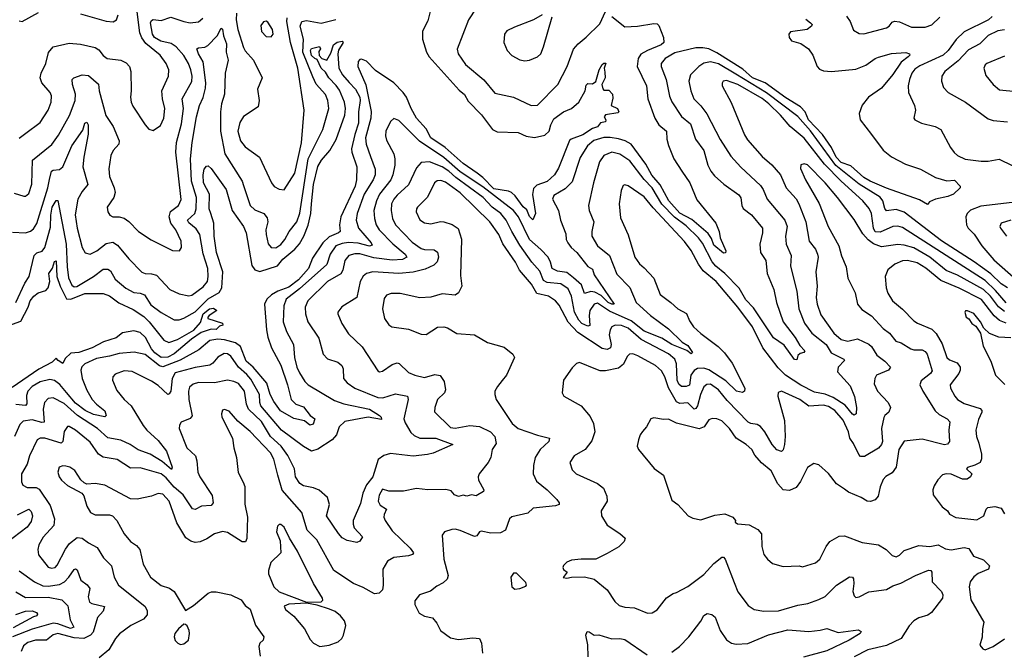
# Model space of a CAD drawing. Extents: x 1443846 to 1577407, y 839182 to 927291.
# Tile 208 of 256: x 1505639 to 1511734, y 894086 to 897995. Entities that reach past the tile are written whole.
import ezdxf

# ---------------------------------------------------------------- set-up
doc = ezdxf.new("R2010")
doc.units = 0

msp = doc.modelspace()

# ---------------------------------------------------------------- linework, layer by layer
at = {"layer": '0CON20XD'}
for points in [[(1508465, 898065.8), (1508418.1, 897995), (1508347.3, 897812.7), (1508352.5, 897785), (1508398.3, 897718.3), (1508512.9, 897622.9), (1508580.4, 897540.4), (1508695, 897516.7), (1508805, 897464.5), (1508845, 897465.7), (1508970, 897595), (1509028.5, 897705), (1509067.8, 897812.2), (1509095.6, 897845), (1509145, 897887.8), (1509230.5, 897969.5), (1509265, 898046)], [(1505605, 896920.6), (1505665, 896902.5), (1505675, 896902.5), (1505695, 896920), (1505713.1, 896976.9), (1505717.5, 897125), (1505838, 897222), (1505879.7, 897280.3), (1505947.7, 897402.3), (1505982.4, 897495), (1505984.2, 897535), (1505965.6, 897594.4), (1505964.2, 897625), (1505973.7, 897636.3), (1506025, 897653.5), (1506065, 897650), (1506126.9, 897596.9), (1506130, 897555), (1506171.9, 897401.9), (1506216.9, 897335), (1506253.8, 897245), (1506251.5, 897225), (1506216.9, 897185), (1506201.9, 897155), (1506191.3, 897071.3), (1506195.4, 897025), (1506223.6, 896955), (1506228.9, 896925), (1506220.6, 896895), (1506180.8, 896835), (1506184, 896805), (1506196.2, 896785), (1506214.5, 896774.5), (1506255, 896775.6), (1506285, 896767.5), (1506315, 896745.5), (1506374.7, 896684.7), (1506452.7, 896632.7), (1506585, 896565.8), (1506627.5, 896565), (1506640, 896585), (1506637.8, 896625), (1506605.4, 896695), (1506574, 896735), (1506563.8, 896775), (1506572.2, 896807.8), (1506621.5, 896845), (1506637.9, 896882.1), (1506604.8, 897175), (1506608.9, 897235), (1506639.4, 897350.6), (1506652.9, 897445), (1506645.3, 897505), (1506705, 897613.8), (1506706.7, 897645), (1506698.2, 897685), (1506683.1, 897725), (1506655, 897772.9), (1506606.8, 897826.8), (1506577.3, 897847.3), (1506513.2, 897863.2), (1506473, 897885), (1506460.2, 897905), (1506448.8, 897975), (1506455, 897991.1), (1506464.3, 897995.7), (1506515, 897990.8), (1506575, 898010.9), (1506655, 897984), (1506695, 897976.8), (1506745, 897982.2), (1506772.5, 898005)], [(1508182.5, 898055), (1508165, 897988.8), (1508132.2, 897925), (1508132.9, 897875), (1508157.1, 897795), (1508174.1, 897765), (1508359.4, 897559.4), (1508391.8, 897531.8), (1508415, 897491.5), (1508496.8, 897406.8), (1508565, 897315.7), (1508595, 897301.5), (1508725, 897297.3), (1508775, 897275.4), (1508825, 897266.2), (1508889.9, 897280.1), (1508915.9, 897305), (1508925.9, 897345), (1508945, 897381.1), (1509006, 897425), (1509053.8, 897445), (1509100, 897485), (1509139.2, 897555), (1509145, 897590), (1509155, 897600), (1509185, 897597.5), (1509205, 897612.5), (1509226.2, 897685), (1509245, 897717.5), (1509255, 897726.7), (1509266.7, 897726.7), (1509256.7, 897695), (1509260.8, 897670.8), (1509262.5, 897635), (1509243.3, 897595), (1509248.3, 897568.3), (1509255, 897560), (1509285, 897560), (1509308.8, 897535), (1509310.7, 897509.3), (1509300, 897465), (1509340, 897445), (1509347.5, 897425), (1509341.7, 897418.3), (1509265, 897407.5), (1509257.5, 897395), (1509267.5, 897375), (1509265, 897362.5), (1509235, 897356.2), (1509215, 897332.3), (1509185, 897321.4), (1509125, 897283.2), (1509053.3, 897256.7), (1509043.1, 897246.9), (1508975, 897075.8), (1508948.7, 897035), (1508905, 896994.8), (1508839.4, 896970.6), (1508818.9, 896951.1), (1508813.6, 896913.6), (1508832, 896795), (1508815, 896757.5), (1508795, 896776.7), (1508777.5, 896817.5), (1508755, 896836.7), (1508706.8, 896905), (1508683.8, 896925), (1508664.2, 896934.2), (1508575, 896947.8), (1508505, 897019.3), (1508471.7, 897045), (1508385, 897105.2), (1508273.5, 897205), (1508184.5, 897264.5), (1508155, 897319.1), (1508095.8, 897385), (1508062.1, 897445), (1508032.6, 897515), (1508012.1, 897545), (1507955, 897603.7), (1507840.9, 897680.9), (1507785, 897739.5), (1507755, 897751.1), (1507745, 897749.2), (1507733.8, 897736.2), (1507732.1, 897705), (1507781.3, 897591.3), (1507813.7, 897426.3), (1507812, 897385), (1507779.3, 897265), (1507783.2, 897225), (1507811.2, 897148.8), (1507839.6, 897070.4), (1507839.7, 897035), (1507827.5, 897005), (1507771.2, 896915), (1507728.1, 896795), (1507721.9, 896755), (1507737.1, 896705), (1507815.3, 896615), (1507820.6, 896599.4), (1507805, 896594), (1507735, 896611.3), (1507674.6, 896615.4), (1507635, 896611), (1507596.2, 896595), (1507560, 896545), (1507539.8, 896480.2), (1507370.2, 896329.8), (1507288.1, 896265), (1507274, 896224), (1507270.7, 896125), (1507289.6, 896065), (1507333.1, 895985), (1507340.6, 895905), (1507354.8, 895844.8), (1507370.1, 895810.1), (1507404.8, 895754.8), (1507425, 895734.5), (1507587.9, 895637.9), (1507645, 895618.4), (1507805, 895584.7), (1507865.7, 895545), (1507876, 895535), (1507878.8, 895521.2), (1507795, 895534.1), (1507651.3, 895508.7), (1507616.4, 895475), (1507600, 895425), (1507573.2, 895395), (1507485, 895337), (1507445, 895324.7), (1507395, 895352.5), (1507258.7, 895455), (1507131.9, 895605), (1507124.8, 895625), (1507124, 895675), (1507069.9, 895769.9), (1507045, 895800), (1506992.4, 895845), (1506945, 895913.1), (1506925, 895927.9), (1506905, 895929.2), (1506865, 895907.1), (1506835, 895870), (1506815, 895856), (1506725, 895841.9), (1506600.8, 895809.2), (1506581.6, 895775), (1506573.8, 895696.2), (1506565, 895678.6), (1506555, 895675.6), (1506495, 895730.4), (1506455, 895757.3), (1506335, 895817.5), (1506285, 895821.8), (1506229.2, 895800.8), (1506215.7, 895785), (1506213.1, 895765), (1506240.5, 895700.5), (1506285.3, 895645.3), (1506328.8, 895605), (1506402.7, 895482.7), (1506425, 895454.5), (1506495, 895389.6), (1506546.6, 895325), (1506582.2, 895225), (1506578.7, 895211.3), (1506520, 895260), (1506445.8, 895305.8), (1506372.3, 895332.3), (1506322.9, 895365), (1506265, 895393.2), (1506185, 895407.5), (1506120.8, 895465), (1505996.2, 895546.2), (1505915, 895619.2), (1505845, 895654.7), (1505815, 895650.9), (1505793.1, 895625), (1505784.7, 895585.3), (1505790, 895505), (1505775, 895502.6), (1505715, 895518), (1505660.5, 895509.5), (1505640.4, 895489.6), (1505605.7, 895414.3)], [(1505635, 897261.1), (1505677.1, 897292.9), (1505765, 897359.4), (1505814.6, 897435.4), (1505834.5, 897485), (1505835.6, 897525), (1505826.7, 897545), (1505776.7, 897605), (1505764.6, 897635), (1505770.8, 897665), (1505800, 897725), (1505816.9, 897793.1), (1505845, 897826.5), (1505945, 897850), (1506015, 897842.9), (1506105, 897823.2), (1506128.4, 897808.4), (1506155, 897773.1), (1506180, 897755), (1506265, 897745.6), (1506298.6, 897728.6), (1506318.9, 897705), (1506327.1, 897675), (1506329.4, 897555), (1506324.3, 897515), (1506329.4, 897485), (1506339.8, 897459.8), (1506415.7, 897345), (1506437.7, 897317.7), (1506465, 897310), (1506509.5, 897340.5), (1506530.4, 897385), (1506537.2, 897445), (1506522.9, 897505), (1506519.6, 897555), (1506560, 897645), (1506562.2, 897685), (1506544.5, 897725), (1506508.2, 897775), (1506418.7, 897848.7), (1506393.9, 897883.9), (1506382, 897915), (1506366.7, 898045)], [(1505635, 897987.5), (1505655, 897983.8), (1505755, 898040)], [(1506015, 898031.5), (1506175, 897986.9), (1506217, 897983), (1506238, 897995), (1506248.6, 898025)], [(1506981.7, 898035), (1506979.7, 897995), (1506988.2, 897935), (1507023.3, 897823.3), (1507035, 897802.2), (1507087.1, 897745), (1507140.6, 897635), (1507110, 897565), (1507122.2, 897495), (1507115.6, 897455), (1507025, 897395.6), (1507000.7, 897359.3), (1506989.6, 897305), (1507005.4, 897245), (1507035, 897208.2), (1507124, 897144), (1507197.8, 896985), (1507215, 896962.9), (1507245, 896945.7), (1507275, 896942), (1507341.6, 897045), (1507382.3, 897232.3), (1507399.1, 897435), (1507360.2, 897695), (1507315.6, 897855), (1507292.5, 897985), (1507294, 898006)], [(1508873.3, 898025), (1508820, 897995), (1508701.1, 897948.9), (1508655, 897925.7), (1508640, 897905), (1508635.8, 897855), (1508655.8, 897805), (1508685, 897772.9), (1508735, 897747.1), (1508765, 897740.8), (1508795, 897744.2), (1508845, 897765.7), (1508864.3, 897785), (1508882.4, 897827.6), (1508935, 898012.5)], [(1509305, 898015.5), (1509385, 897951.8), (1509463.3, 897955), (1509565, 897972.8), (1509585, 897969.4), (1509595, 897960), (1509624.8, 897885), (1509626.4, 897853.6), (1509610.2, 897839.8), (1509525, 897804.8), (1509485, 897781.4), (1509468.1, 897755), (1509461.2, 897705), (1509518.9, 897585), (1509526.9, 897505), (1509570, 897385), (1509595, 897345.6), (1509643.3, 897305), (1509644, 897255), (1509655, 897216.2), (1509687.8, 897135), (1509737.3, 897057.3), (1509787.3, 896985), (1509831.1, 896881.1), (1509948.1, 896735), (1509968, 896685), (1509976, 896645), (1510011.2, 896565), (1510008, 896552), (1509995, 896550), (1509935, 896599.4), (1509920.8, 896640.7), (1509901.7, 896671.7), (1509799.3, 896759.3), (1509725, 896798.2), (1509656.7, 896875), (1509603.5, 896973.5), (1509552.6, 897032.6), (1509515, 897100.7), (1509425, 897224.8), (1509386.4, 897246.4), (1509345, 897258), (1509295, 897266.8), (1509254.6, 897265.4), (1509193.1, 897246.9), (1509153.3, 897215), (1509108.5, 897141.5), (1509058.7, 896991.3), (1509015, 896948.8), (1508945, 896906.7), (1508937.5, 896885), (1508974.6, 896815), (1508986.4, 896755), (1509019.8, 896669.8), (1509022.7, 896635), (1509031.1, 896615), (1509053.1, 896585), (1509087.3, 896555), (1509155, 896468.1), (1509185, 896451.2), (1509195.8, 896415.8), (1509318.8, 896235), (1509305, 896234.3), (1509280.9, 896245), (1509238.1, 896288.1), (1509198.6, 896308.6), (1509175, 896312.8), (1509135, 896301.4), (1509117.4, 896355), (1509067.7, 896397.7)], [(1510757.4, 898017.4), (1510780, 897985), (1510799.7, 897929.7), (1510835, 897909.4), (1510865, 897908.9), (1511004.7, 897945.3), (1511020.6, 897955), (1511040, 897980), (1511055, 897986.2), (1511085, 897981.6), (1511159.6, 897949.6), (1511245, 897949.6), (1511285.8, 897964.3), (1511335, 898011.1)], [(1511660, 898015), (1511637.1, 897995), (1511485, 897919.7), (1511436.4, 897873.6), (1511387.5, 897805), (1511355, 897775.7), (1511210.5, 897709.5), (1511181.2, 897688.8), (1511162.4, 897665), (1511148.1, 897625), (1511140, 897585), (1511141.4, 897545), (1511179.2, 897465), (1511184, 897435), (1511173.8, 897385), (1511180, 897375), (1511222.5, 897355), (1511306.7, 897335), (1511341.2, 897315), (1511401.2, 897205), (1511423.2, 897173.2), (1511445, 897154.2), (1511492.4, 897132.4), (1511591.1, 897118.9), (1511635, 897118.9), (1511702, 897132), (1511782.7, 897092.7)], [(1505595, 896679.2), (1505675, 896675.4), (1505705, 896685.5), (1505725, 896701.1), (1505745, 896734.2), (1505813.9, 896955), (1505823.7, 897006.3), (1505835, 897058.1), (1505845.4, 897064.6), (1505885, 897067.7), (1505905, 897084.5), (1505961.3, 897215), (1506028.6, 897311.4), (1506041.4, 897355), (1506055, 897362.1), (1506062.5, 897345), (1506063.5, 897286.5), (1506034.8, 897145), (1506028.9, 897085), (1506061.5, 896975), (1506025, 896931.1), (1505998, 896885), (1505981.8, 896788.2), (1505994.7, 896705), (1506024.6, 896585), (1506045, 896551.4), (1506075, 896543.6), (1506115.8, 896564.2), (1506175, 896610.4), (1506215, 896617.9), (1506245, 896600.5), (1506314.8, 896514.8), (1506395, 896433.5), (1506415, 896423.6), (1506455, 896422.3), (1506485, 896413.8), (1506568.6, 896325), (1506625, 896297.5), (1506685, 896286.4), (1506705, 896289.5), (1506775, 896341.5), (1506801.1, 896375), (1506806.5, 896405), (1506803.2, 896455), (1506774.1, 896545.9), (1506753.1, 896665), (1506731.7, 896701.7), (1506685, 896738.7), (1506678.2, 896755), (1506722.7, 896795), (1506731.6, 896825), (1506734.3, 896894.3), (1506702.1, 896995), (1506696.4, 897135), (1506705.6, 897235), (1506733.8, 897393.8), (1506751.2, 897465), (1506775.4, 897514.6), (1506789, 897571), (1506790.5, 897605), (1506774.2, 897735), (1506744.8, 897785), (1506735.7, 897815), (1506745, 897822.2), (1506785, 897824.5), (1506804, 897836), (1506860.3, 897895), (1506885, 897942), (1506895, 897935.8), (1506900.4, 897895), (1506918.7, 897845), (1506917.2, 897795), (1506929.2, 897745), (1506910.4, 897665), (1506907.6, 897535), (1506888.4, 897475), (1506880.9, 897425), (1506882, 897305), (1506908.8, 897165), (1507015.5, 896995), (1507025, 896970), (1507066.4, 896845), (1507095, 896817.9), (1507149.4, 896795), (1507169.8, 896769.8), (1507174, 896745), (1507162, 896695), (1507164.6, 896665.4), (1507177.1, 896607.1), (1507195, 896585.6), (1507225, 896583.1), (1507255, 896603.8), (1507280.8, 896635), (1507306.9, 896685), (1507355, 896744.5), (1507373.2, 896796.8), (1507424.8, 897135), (1507516.1, 897315), (1507552, 897445), (1507547.3, 897495), (1507532, 897532), (1507475, 897595.5), (1507452.7, 897642.7), (1507390.7, 897795), (1507395.6, 897875), (1507375.2, 897955), (1507385, 897983.6), (1507415, 897990.5), (1507505, 897973.9), (1507595, 897996.5)], [(1510505, 897998.6), (1510535.4, 897975.4), (1510544, 897965), (1510540.8, 897955), (1510514.6, 897935.4), (1510410.2, 897919.8), (1510399.4, 897905), (1510401.9, 897885), (1510416, 897865), (1510475, 897848.5), (1510521.9, 897815), (1510549.2, 897775), (1510575.6, 897705), (1510589.6, 897689.6), (1510615, 897678.8), (1510665, 897673.9), (1510815, 897688.7), (1510876.4, 897713.6), (1510934, 897756), (1510955, 897764), (1511035.5, 897785.5), (1511125, 897791.8), (1511148, 897785), (1511148.6, 897775), (1511139.5, 897765), (1511096.5, 897733.5), (1511045, 897656.7), (1510975, 897572.2), (1510893.1, 897515), (1510855, 897466), (1510836.5, 897415), (1510841.5, 897375), (1510912.7, 897285), (1510985, 897188.1), (1511035, 897146.7), (1511122.1, 897102.1), (1511215, 897070), (1511307.7, 897017.7), (1511378.3, 896998.3), (1511425, 897002.5), (1511460, 896965), (1511460, 896955), (1511420, 896915), (1511385, 896901.2), (1511307.5, 896885), (1511271.7, 896868.3), (1511258.3, 896851.7), (1511209.6, 896879.6), (1511005, 896952.2), (1510904, 896995), (1510865, 897019.5), (1510785, 897091.5), (1510725, 897110.9), (1510692.4, 897145), (1510665.4, 897205), (1510607.8, 897285), (1510521.2, 897375), (1510502.3, 897425), (1510473, 897455), (1510381, 897511), (1510253, 897605), (1510175, 897635.6), (1510115, 897688.9), (1509955, 897791.1), (1509904.5, 897815), (1509868.2, 897821.8), (1509825, 897821.3), (1509695, 897790.9), (1509634.5, 897755), (1509609.5, 897725), (1509610.9, 897705), (1509640.7, 897625), (1509662, 897522), (1509676.6, 897486.6), (1509735, 897395.4), (1509791.3, 897351.3), (1509822.1, 897255), (1509874.6, 897185), (1509899.6, 897095), (1509917.2, 897057.2), (1509939.1, 897029.1), (1509996.9, 896976.9), (1510091.6, 896911.6), (1510103.3, 896893.3), (1510108.5, 896845), (1510116.9, 896826.9), (1510168.3, 896788.3), (1510236.4, 896705), (1510236.7, 896675), (1510220.6, 896605), (1510225.7, 896555), (1510258.9, 896505), (1510267.1, 896425), (1510306.5, 896325), (1510324.7, 896245), (1510364.7, 896125), (1510438.7, 896028.7), (1510468.7, 895978.7), (1510499.2, 895945), (1510493.3, 895935), (1510470.5, 895929.5), (1510455, 895916.7), (1510450.7, 895889.3), (1510435, 895892.5), (1510371.1, 895981.1), (1510305, 896025.5), (1510181.5, 896211.5), (1510135, 896261.2), (1510092.8, 896332.8), (1510005, 896425.2), (1509949.1, 896469.1), (1509925.7, 896495.7), (1509865, 896612.3), (1509841.7, 896645), (1509765, 896718.9), (1509693.3, 896773.3), (1509613.7, 896853.7), (1509553.5, 896955), (1509505.4, 897005.4), (1509415, 897121.3), (1509353.4, 897163.4), (1509305, 897176.1), (1509255.8, 897154.2), (1509228.9, 897115), (1509190, 896985), (1509160.9, 896845), (1509164.5, 896815), (1509193.6, 896745), (1509180, 896685), (1509180, 896655), (1509215.6, 896595), (1509289.6, 896535), (1509335, 896419.4), (1509415, 896338.1), (1509454.7, 896244.7), (1509543.6, 896165), (1509655, 896080.9), (1509739.3, 895999.3), (1509775, 895978.9), (1509803.8, 895935), (1509795, 895926.2), (1509768.6, 895948.6), (1509675.9, 895985), (1509613.2, 896023.2), (1509505, 896066.4), (1509425, 896132.2), (1509290.4, 896190.4), (1509215, 896240.2), (1509194.7, 896235), (1509169.2, 896195), (1509163.9, 896165), (1509168.5, 896101.5), (1509155, 896098.8), (1509119.2, 896115), (1509100.2, 896135), (1509072.8, 896185), (1509055.2, 896285), (1509035, 896329.5), (1508989.7, 896359.7), (1508905, 896368.8), (1508881.4, 896381.4), (1508859.6, 896439.6), (1508809.1, 896495), (1508735, 896599.3), (1508686.4, 896685), (1508649.8, 896755), (1508617.9, 896795), (1508564.4, 896834.4), (1508508.7, 896895), (1508339.2, 897019.2), (1508295, 897058.6), (1508255, 897084.2), (1508175, 897114.8), (1508125, 897112.3), (1508095, 897078.1), (1508046.4, 896973.6), (1507975, 896909.6), (1507955, 896884.5), (1507941.2, 896855), (1507937.5, 896815), (1507945.9, 896765), (1507966.1, 896726.1), (1508069.2, 896619.2), (1508125, 896580), (1508145, 896573.3), (1508205, 896570), (1508225.7, 896555.7), (1508230.6, 896525), (1508224.1, 896495.9), (1508202.5, 896475), (1508149.5, 896450.5), (1508075, 896432.9), (1507985, 896425.3), (1507825, 896435.3), (1507784.7, 896425.3), (1507765, 896408.1), (1507746.2, 896375), (1507725.3, 896274.7), (1507632.6, 896217.4), (1507608, 896185), (1507608, 896175), (1507633.1, 896115), (1507675, 896050.8), (1507759.8, 895969.8), (1507855, 895820.8), (1507865.7, 895815.7), (1507885, 895819.5), (1507945, 895861.5), (1507975, 895871.1), (1507987.8, 895867.8), (1508045, 895811.5), (1508085, 895794.5), (1508145, 895781.5), (1508208.3, 895798.3), (1508242.5, 895792.5), (1508266, 895756), (1508274.3, 895705), (1508269.2, 895685), (1508225.5, 895645), (1508208.9, 895595), (1508207.5, 895567.5), (1508305, 895471.8), (1508335, 895466.7), (1508425, 895484.2), (1508485, 895478.2), (1508553.3, 895445), (1508580.5, 895415), (1508588.7, 895371.3), (1508564.5, 895335.5), (1508555.6, 895285), (1508539.5, 895255), (1508482.9, 895185), (1508476.1, 895165), (1508480, 895145), (1508511.4, 895085), (1508509.2, 895075), (1508465, 895048.6), (1508435, 895054), (1508406.1, 895046.1), (1508385, 895051.2), (1508355, 895044.2), (1508330, 895055), (1508309.5, 895079.5), (1508276.8, 895086.8), (1508165.5, 895084.5), (1508095, 895093.1), (1508015, 895077.8), (1507925, 895077.9), (1507885, 895089.4), (1507865, 895052.5), (1507857.5, 895015), (1507869.8, 894989.8), (1507910, 894965), (1507895, 894932.5), (1507893.3, 894915), (1507901.1, 894895), (1507945, 894830.6), (1508056.7, 894725), (1508077.5, 894695), (1508071.2, 894685), (1508045, 894677.3), (1507955, 894666.9), (1507916.5, 894643.5), (1507887.5, 894595), (1507889.6, 894495), (1507885, 894466.7), (1507865, 894446), (1507835, 894440.8), (1507765, 894481.1), (1507705, 894505.6), (1507584.4, 894585), (1507479.1, 894775), (1507419.2, 894835), (1507385.8, 894945.8), (1507263, 895083), (1507237.1, 895175), (1507212.1, 895275), (1507192, 895315), (1507065, 895446.5), (1506989.5, 895509.5), (1506935, 895572), (1506906.7, 895583.3), (1506895, 895577.5), (1506887.5, 895555), (1506889.4, 895535), (1506955.7, 895405), (1506964.5, 895345), (1506981.8, 895285), (1506991.4, 895191.4), (1507023.1, 895133.1), (1507031.5, 895105), (1507032.8, 894997.2), (1507049.6, 894915), (1507045.4, 894784.6), (1507036.2, 894763.8), (1507015, 894762.9), (1506925, 894821.5), (1506895, 894827.8), (1506845, 894812.9), (1506797.8, 894782.2), (1506756.1, 894763.9), (1506725, 894759.1), (1506697.3, 894767.3), (1506667.3, 894787.3), (1506610.6, 894880.6), (1506563.9, 895015), (1506525, 895058.2), (1506496.6, 895063.4), (1506455, 895046.9), (1506365, 895027.8), (1506325, 895028.5), (1506165, 895113.3), (1506105.8, 895124.2), (1506055, 895121.2), (1506038.8, 895128.8), (1506017.7, 895147.7), (1505980, 895205), (1505948.8, 895225), (1505925, 895231.5), (1505905, 895234.3), (1505884, 895225), (1505874.4, 895195), (1505883.3, 895165), (1505897.1, 895145), (1505935, 895112.9), (1506024, 895064), (1506035, 895047.5), (1506055, 894983.8), (1506077.5, 894945), (1506105, 894930.6), (1506195, 894930.6), (1506213.3, 894923.3), (1506240.8, 894895), (1506285, 894812), (1506325, 894765.8), (1506361.1, 894741.1), (1506382.2, 894715), (1506403.3, 894625), (1506447.8, 894545), (1506513.6, 894493.6), (1506566.6, 894476.6), (1506594.3, 894455), (1506665, 894337.5), (1506715, 894368.8), (1506805.8, 894445), (1506826.7, 894453.3), (1506855, 894453.5), (1506945.9, 894435.9), (1507009.6, 894405), (1507035, 894369.5), (1507066, 894346), (1507097.8, 894247.8), (1507150.5, 894175), (1507146.5, 894155), (1507124.4, 894135), (1507118.5, 894115), (1507126.4, 894055)], [(1507195, 897888.6), (1507207.5, 897905), (1507203.5, 897935), (1507175, 897980), (1507165, 897985.8), (1507147.3, 897982.7), (1507131.5, 897958.5), (1507135, 897922), (1507165, 897890.6), (1507195, 897888.6)], [(1511735, 897932.4), (1511695, 897926.2), (1511635, 897897.8), (1511583.4, 897846.6), (1511511.7, 897808.3), (1511448.6, 897741.4), (1511365.8, 897674.2), (1511346.7, 897645), (1511344.4, 897615), (1511358.1, 897575), (1511387.1, 897545), (1511495, 897484.4), (1511635, 897382.2), (1511665, 897371.1), (1511755, 897363.1)], [(1505615, 896245.6), (1505669.7, 896365), (1505697.9, 896405), (1505727.7, 896535), (1505745, 896551.5), (1505777.7, 896562.3), (1505794.8, 896585.2), (1505829.8, 896710.2), (1505832, 896785), (1505840.4, 896835), (1505865, 896875.5), (1505875, 896876), (1505926.1, 896606.1), (1505931.9, 896465), (1505941.7, 896398.3), (1505961.7, 896351.7), (1505975, 896342.5), (1505993.3, 896343.3), (1506095, 896405.8), (1506155, 896451.8), (1506185, 896451.8), (1506200.6, 896440.6), (1506229.9, 896389.9), (1506295, 896333.8), (1506345, 896306.6), (1506385, 896302.9), (1506411.7, 896291.7), (1506450.6, 896230.6), (1506515, 896182.8), (1506595, 896137.1), (1506625, 896137.2), (1506655, 896147.5), (1506725, 896187.1), (1506805, 896266.9), (1506872.6, 896307.4), (1506890.6, 896335), (1506895.5, 896435), (1506857.1, 896555), (1506842.5, 896655), (1506840.5, 896735), (1506821.6, 896795), (1506812.7, 896825), (1506813.8, 896915), (1506777.3, 896985), (1506775.3, 897035), (1506780.5, 897069.5), (1506795, 897088.6), (1506805, 897090), (1506825, 897074.3), (1506916.7, 896945), (1506953.1, 896815), (1507023.4, 896715), (1507040.5, 896675), (1507075, 896474.2), (1507095, 896446.4), (1507125, 896437.3), (1507235, 896470.8), (1507267.2, 896512.8), (1507341.4, 896575), (1507371.1, 896608.9), (1507398.4, 896655), (1507425, 896722.7), (1507440.5, 896795), (1507445.7, 896855), (1507456.7, 896975), (1507483.8, 897086.2), (1507506.8, 897125), (1507559.3, 897185), (1507596.9, 897253.1), (1507650.7, 897405), (1507655.3, 897445), (1507650, 897485), (1507619.3, 897559.3), (1507598.8, 897588.8), (1507552, 897635), (1507531.3, 897671.3), (1507505.5, 897695), (1507480, 897750), (1507465, 897754.5), (1507445, 897774.5), (1507440, 897805), (1507445, 897817.5), (1507495, 897830), (1507500, 897815), (1507490.7, 897799.3), (1507493, 897773), (1507510, 897755), (1507540, 897745), (1507565, 897787.5), (1507581.1, 897838.9), (1507603.8, 897856.2), (1507635, 897863.3), (1507641.2, 897855), (1507612.8, 897807.2), (1507607.3, 897785), (1507615.4, 897695.4), (1507636.7, 897655), (1507677.4, 897607.4)], [(1511735, 897770.5), (1511626.9, 897725), (1511615.6, 897715), (1511608.5, 897695), (1511620.5, 897650.5), (1511665, 897594.2), (1511705, 897560.8), (1511915, 897541.1)], [(1511755, 896335.5), (1511715, 896359.8), (1511651.3, 896421.3), (1511547.1, 896497.1), (1511345, 896627), (1511115, 896803.1), (1511065, 896821.3), (1511005, 896812.2), (1510995, 896826), (1510981.7, 896875), (1510966.1, 896896.1), (1510836.5, 896976.5), (1510692.1, 897092.1), (1510535, 897306.7), (1510455, 897395.6), (1510261.9, 897541.9), (1510071.4, 897658.6), (1509965, 897723.2), (1509916.3, 897733.7), (1509875, 897726.6), (1509842.2, 897705), (1509792.2, 897655), (1509782.2, 897615), (1509793.5, 897555), (1509811.9, 897505), (1509855, 897462.2), (1509891.9, 897411.9), (1509975, 897254.3), (1510040.2, 897150.2), (1510102.4, 897082.4), (1510225, 896968.8), (1510241.2, 896945), (1510265.4, 896885), (1510376, 896755), (1510390.3, 896715), (1510380, 896655), (1510384.1, 896605), (1510415.3, 896535), (1510410.5, 896470.5), (1510448.8, 896315), (1510462.9, 896205), (1510496.4, 896116.4), (1510542.7, 896055), (1510631.2, 895985), (1510663.3, 895933.3), (1510740, 895895), (1510744, 895885), (1510706.5, 895845), (1510701.5, 895815), (1510779.6, 895729.6), (1510806.8, 895663.2), (1510818.2, 895595), (1510817.1, 895555), (1510805, 895547.5), (1510795, 895554.3), (1510748.3, 895608.3), (1510675, 895657.5), (1510625, 895676.9), (1510558.9, 895688.9), (1510475, 895732.2), (1510380.3, 895795), (1510335, 895840.9), (1510240, 895965), (1510175, 896093.6), (1510085, 896215.9), (1509950.3, 896375), (1509870.8, 896440.8), (1509841.4, 896481.4), (1509796.5, 896566.5), (1509755, 896622.9), (1509560.2, 896830.2), (1509505, 896898.4), (1509405, 896966.5), (1509385, 896974), (1509375, 896968.8), (1509362.4, 896937.6), (1509350.5, 896855), (1509359.1, 896769.1), (1509405, 896663.3), (1509446.4, 896525), (1509475, 896483.3), (1509505, 896459.5), (1509564.7, 896394.7), (1509603.5, 896293.5), (1509670.6, 896245), (1509713.1, 896205), (1509766.8, 896176.8), (1509785, 896132), (1509809.1, 896095), (1509855, 896053.1), (1509963.2, 895973.2), (1510002.7, 895932.7), (1510048.5, 895868.5), (1510128.6, 895715), (1510126.7, 895695), (1510113.1, 895686.9), (1510076.7, 895695), (1510009.8, 895759.8), (1509905, 895828.7), (1509875, 895838.4), (1509835, 895836.7), (1509815.2, 895824.8), (1509794, 895795), (1509785, 895733.8), (1509765.2, 895724.8), (1509735, 895725.7), (1509720, 895740), (1509709, 895765), (1509705.7, 895865.7), (1509694.6, 895895), (1509655, 895926.9), (1509486.1, 896016.1), (1509406.1, 896085), (1509365, 896101.6), (1509325.9, 896104.1), (1509305, 896094.4), (1509293.7, 896076.3), (1509287.1, 896045), (1509299.4, 895985), (1509296.9, 895965), (1509275.6, 895954.4), (1509245, 895959.2), (1509095, 896059.1), (1509033.8, 896123.8), (1508977.5, 896227.5), (1508955, 896255.4), (1508913.3, 896283.3), (1508840.1, 896300.1), (1508808.2, 896358.2), (1508732.4, 896445), (1508707.8, 896495), (1508628.7, 896608.7), (1508605, 896665.6), (1508548.8, 896745), (1508365, 896923.8), (1508275, 896989.4), (1508245, 897000), (1508222.9, 896997.1), (1508206.9, 896985), (1508163.9, 896896.1), (1508101.4, 896835), (1508094.4, 896825), (1508093.3, 896805), (1508115, 896755.7), (1508145, 896737.8), (1508185, 896731.1), (1508244.6, 896745.4), (1508265, 896743.9), (1508317, 896727), (1508352.8, 896702.8), (1508373.8, 896636.2), (1508368.3, 896411.7), (1508375.4, 896345), (1508356.2, 896305), (1508335, 896289.5), (1508255, 896298.5), (1508185, 896278.5), (1508115, 896274.6), (1507995, 896301.5), (1507938.9, 896301.1), (1507909.6, 896290.4), (1507895, 896270), (1507885.6, 896205.6), (1507897.1, 896145), (1507925, 896106.2), (1507943.2, 896093.2), (1508045, 896080.6), (1508125, 896048.9), (1508155, 896047.5), (1508225, 896092.9), (1508265, 896094.3), (1508287.4, 896087.4), (1508345, 896052.5), (1508455, 896045.6), (1508535, 895998.1), (1508638, 895968), (1508692.5, 895925), (1508702.5, 895905), (1508652.5, 895795), (1508625, 895761.2), (1508596.2, 895725), (1508581.2, 895695), (1508581.2, 895675), (1508588.8, 895645), (1508686.5, 895495), (1508725, 895464.7), (1508845, 895423.2), (1508918, 895405), (1508914.4, 895385), (1508860.5, 895335), (1508830.5, 895285), (1508818.9, 895235), (1508816.9, 895185), (1508838.9, 895138.9), (1508904.3, 895085), (1508964, 895025), (1508978.8, 895005), (1508978.8, 894995), (1508955, 894985.7), (1508818.3, 894971.7), (1508785, 894940.6), (1508685, 894917.5), (1508672, 894905), (1508646.2, 894835), (1508615, 894818), (1508555, 894817.1), (1508495, 894829.2), (1508484.4, 894825), (1508469.2, 894800.8), (1508455, 894796.2), (1508366.1, 894833.9), (1508335, 894841.2), (1508315, 894839.1), (1508269.2, 894825), (1508254.3, 894805), (1508264.5, 894655), (1508292.2, 894555), (1508285, 894531.2), (1508261.1, 894508.9), (1508221.2, 894488.8), (1508182, 894458), (1508114.2, 894435.8), (1508085, 894397.5), (1508084.2, 894375), (1508112.3, 894322.3), (1508145, 894304), (1508195, 894292), (1508220.2, 894260.2), (1508243.1, 894215), (1508305, 894168.9), (1508355, 894159.5), (1508445, 894168.9), (1508484.3, 894164.3), (1508498.6, 894135), (1508503.3, 894073.3)], [(1507677.4, 897607.4), (1507716.6, 897565), (1507744.3, 897515), (1507747.3, 897495), (1507735.5, 897425.5), (1507737.1, 897355), (1507713, 897285), (1507693, 897195), (1507694.5, 897174.5), (1507725.8, 897085), (1507724.7, 897004.7), (1507715.6, 896965), (1507626.5, 896775), (1507617.9, 896725), (1507622.1, 896685), (1507611.4, 896675), (1507555, 896651.7), (1507515, 896613.3), (1507450.7, 896519.3), (1507427.2, 896455), (1507364.5, 896385), (1507305, 896339.4), (1507237.8, 896315), (1507197.7, 896292.3), (1507169.3, 896265), (1507154.7, 896235), (1507165.6, 896075), (1507175, 896030.8), (1507196.9, 895965), (1507256.3, 895856.3), (1507297.6, 895735), (1507319.6, 895645), (1507348.5, 895615), (1507395, 895598.4), (1507436.2, 895546.2), (1507465.8, 895525), (1507455, 895491.9), (1507435, 895485.6), (1507401.9, 895511.9), (1507335, 895527.5), (1507254.2, 895574.2), (1507211.9, 895631.9), (1507189.2, 895675), (1507168.2, 895745), (1507085, 895843.8), (1507040.9, 895880.9), (1507005, 895971.4), (1506973.8, 895995), (1506905.8, 896014.2), (1506865, 896018.6), (1506815, 896010.4), (1506748.5, 895951.5), (1506631.8, 895888.2), (1506525, 895845.9), (1506505, 895852), (1506415, 895922.1), (1506347.6, 895937.6), (1506255, 895930), (1506195, 895911.8), (1506115, 895899), (1506041.5, 895865), (1506023.4, 895846.6), (1506016.6, 895825), (1506025.3, 895775), (1506055, 895701.4), (1506086.4, 895645), (1506113.5, 895615), (1506165.4, 895575), (1506174.5, 895545.5), (1506165, 895536.5), (1506095, 895551.9), (1506045, 895576.6), (1505985, 895621.4), (1505927.6, 895687.6), (1505888.2, 895738.2), (1505855, 895762.7), (1505825, 895767.6), (1505765, 895753.2), (1505715.2, 895724.8), (1505688.1, 895695), (1505681, 895669), (1505682.7, 895617.3), (1505675, 895606.2), (1505615, 895613.1)], [(1511745, 896242.5), (1511680, 896320), (1511615, 896380.3), (1511105, 896709.7), (1511075, 896718.2), (1511045, 896716.2), (1510965, 896679.6), (1510935, 896682.5), (1510925, 896704), (1510912.5, 896795), (1510897.2, 896827.2), (1510858.7, 896875), (1510725, 896996.8), (1510621, 897101), (1510495, 897262.4), (1510408.4, 897335), (1510349.2, 897405), (1510276.6, 897475), (1510235, 897506.7), (1510085, 897593.4), (1510015, 897619.2), (1509994.2, 897615), (1509987.5, 897602.5), (1509988.2, 897585), (1510042.7, 897482.7), (1510125, 897283.1), (1510145, 897251.5), (1510235, 897147.8), (1510295, 897096.5), (1510348.5, 897035), (1510383.3, 896955), (1510445, 896885.6), (1510462.9, 896855), (1510506.1, 896745), (1510525.5, 896625), (1510565.9, 896575.9), (1510578.5, 896545), (1510581.1, 896525), (1510567.8, 896435), (1510576.2, 896345), (1510570, 896275), (1510575.3, 896235), (1510598.2, 896168.2), (1510678.7, 896055), (1510725, 896016.2), (1510765, 896004.7), (1510825, 896019.3), (1510895, 895986.2), (1510912.9, 895972.9), (1510945, 895919.4), (1510995, 895881.1), (1511029.2, 895845), (1511017.5, 895825), (1510943.6, 895795), (1510931.8, 895775), (1510929.5, 895740.5), (1510949.6, 895695), (1511014.6, 895625), (1511030, 895595), (1511019.2, 895565), (1510994.6, 895545.4), (1510987.9, 895532.1), (1510974.8, 895465), (1510980, 895385), (1510973.8, 895365), (1510955, 895342.5), (1510868.1, 895291.9), (1510845, 895291.1), (1510833.1, 895303.1), (1510801.6, 895371.6), (1510778.2, 895405), (1510769.8, 895445), (1510737, 895517), (1510686.1, 895576.1), (1510645, 895600.7), (1510615, 895609.3), (1510525, 895603.8), (1510467.5, 895645), (1510355, 895696.2), (1510335, 895686.7), (1510331.8, 895665), (1510372.5, 895515), (1510376.8, 895415), (1510372.5, 895365), (1510365, 895333.3), (1510355, 895322), (1510325, 895333.3), (1510297.3, 895365), (1510250.9, 895445), (1510225, 895476.2), (1510205, 895490), (1510165, 895495.3), (1510148.5, 895505), (1510019, 895639), (1509965, 895704.6), (1509915, 895738.9), (1509892, 895738), (1509875, 895721.9), (1509852.5, 895675), (1509835.5, 895604.5), (1509825, 895587.9), (1509815, 895584.7), (1509775, 895622.9), (1509725, 895619.4), (1509705, 895629.7), (1509656.2, 895716.2), (1509632.5, 895785), (1509611.3, 895821.3), (1509575, 895854), (1509465, 895915.4), (1509435, 895926.2), (1509414.6, 895925.4), (1509400.2, 895909.8), (1509377.1, 895862.9), (1509345, 895837.5), (1509265, 895821.1), (1509232.4, 895822.4), (1509205, 895832.5), (1509105, 895873.3), (1509085, 895866.7), (1509059.5, 895840.5), (1509006.2, 895765), (1508996.4, 895686.4), (1509007.5, 895665), (1509114.5, 895604.5), (1509169.8, 895539.8), (1509191.1, 895495), (1509198.5, 895445), (1509181.7, 895388.3), (1509139.2, 895335), (1509072, 895295), (1509044.2, 895254.2), (1509059.1, 895209.1), (1509084, 895185), (1509216.7, 895125), (1509252, 895095), (1509272.9, 895045), (1509276.5, 895015), (1509239.2, 894955), (1509240.6, 894925), (1509275.5, 894865.5), (1509355, 894814.2), (1509386.2, 894785), (1509381.2, 894765), (1509348.3, 894731.7), (1509275, 894691.4), (1509205, 894656), (1509114.3, 894655.7), (1509055, 894648.8), (1509025, 894636.7), (1509005, 894616.7), (1509001.2, 894605), (1509005, 894592.5), (1509027.5, 894575), (1509002.5, 894542.5), (1509025, 894537.5), (1509055, 894544.4), (1509135, 894545.7), (1509195, 894532), (1509275, 894466), (1509323.6, 894393.6), (1509348.9, 894368.9), (1509385, 894358.6), (1509445, 894355.6), (1509525, 894322), (1509555, 894324), (1509585, 894342), (1509643.6, 894416.4), (1509685, 894444), (1509705, 894448.8), (1509775, 894486), (1509875, 894561.4), (1509935, 894628.6), (1509985, 894668), (1509995, 894668), (1510006.9, 894656.9), (1510061.2, 894511.2), (1510084, 894454), (1510148.3, 894368.3), (1510185, 894344.3), (1510245, 894334.5), (1510335.5, 894335.5), (1510455, 894370.4), (1510518, 894382), (1510585, 894405.6), (1510625, 894425.5), (1510695, 894495.5), (1510775, 894547.5), (1510794.3, 894544.3), (1510800, 894535), (1510803.6, 894505), (1510797.3, 894455), (1510805, 894428.8), (1510815, 894419.2), (1510835, 894422.2), (1510895, 894452.7), (1511005, 894468.4), (1511045, 894491.6), (1511092.8, 894507.2), (1511184.7, 894555.3), (1511265, 894587.7), (1511280, 894585), (1511286.2, 894576.2), (1511288.6, 894515), (1511345.6, 894455), (1511353.3, 894435), (1511351.9, 894415), (1511283.8, 894325), (1511261.7, 894308.3), (1511205, 894293.1), (1511174.2, 894275), (1511146, 894244), (1511094.7, 894165.3), (1511005, 894120.8), (1510888.8, 894095), (1510805, 894050.6)], [(1509067.7, 896397.7), (1509025, 896429.9), (1508969.1, 896439.1), (1508935.8, 896455.8), (1508925.7, 896495), (1508909.4, 896525), (1508865, 896573.3), (1508794.8, 896635), (1508725.8, 896775), (1508695, 896814.8), (1508505, 896960.3), (1508365, 897053.8), (1508265, 897143.2), (1508112.8, 897242.8), (1507985, 897370.6), (1507955, 897383.8), (1507935, 897366.2), (1507905.4, 897304.6), (1507903.7, 897276.3), (1507910.4, 897250.4), (1507955.5, 897165), (1507961.8, 897135), (1507960.4, 897095), (1507948.2, 897035), (1507935.9, 897005), (1507865.8, 896915), (1507846.7, 896875), (1507830.5, 896815), (1507834.7, 896765), (1507844.8, 896724.8), (1507863.4, 896695), (1507948.1, 896608.1), (1508025.3, 896545), (1508035.4, 896525), (1508008.5, 896511.5), (1507945, 896506.7), (1507831.1, 896521.1), (1507745, 896545.5), (1507713.8, 896546.2), (1507676.7, 896535), (1507650.6, 896505), (1507638.4, 896445), (1507627.6, 896422.4), (1507544, 896375), (1507421.5, 896255), (1507405.4, 896215.4), (1507408.7, 896175), (1507422.5, 896125), (1507490.4, 896025), (1507518.1, 895925), (1507545, 895895.6), (1507608.8, 895875), (1507632.9, 895855), (1507641.1, 895835), (1507643.3, 895775), (1507665, 895747.1), (1507712.5, 895715), (1507855, 895656.7), (1507886.2, 895655), (1507965, 895680.4), (1508039.2, 895665), (1508044.6, 895645), (1508017.8, 895525), (1508025, 895500), (1508059.9, 895439.9), (1508081.5, 895421.5), (1508115, 895405.3), (1508215, 895405.3), (1508320, 895365), (1508197.8, 895312.2), (1508164.1, 895304.1), (1508075, 895292.7), (1507935, 895309.1), (1507892.9, 895297.1), (1507857.7, 895272.3), (1507825.4, 895165), (1507784.7, 895115.3), (1507762.8, 895065), (1507748.8, 895001.2), (1507704, 894895), (1507702.3, 894872.3), (1507709.3, 894849.3), (1507761.2, 894795), (1507745, 894766.7), (1507725, 894760), (1507665, 894770.6), (1507635, 894788.5), (1507611.8, 894815), (1507537.9, 894925), (1507556.2, 894995), (1507545, 895037.5), (1507492.8, 895082.8), (1507457.6, 895097.6), (1507395, 895109.2), (1507373.6, 895125), (1507346.2, 895165), (1507339.2, 895215), (1507298.4, 895298.4), (1507257.1, 895355), (1507192.3, 895415), (1507135, 895508.6), (1507055.4, 895585.4), (1507042.8, 895615), (1507030.7, 895695), (1506992.4, 895742.4), (1506965, 895756), (1506925, 895763.3), (1506845, 895748), (1506745, 895749.2), (1506711.7, 895738.3), (1506689.3, 895720.7), (1506683.2, 895695), (1506686.1, 895645), (1506706.7, 895543.3), (1506695, 895527.5), (1506638, 895505), (1506627.1, 895485), (1506626.7, 895465), (1506673.1, 895345), (1506726.2, 895295), (1506735.8, 895265), (1506741.1, 895195), (1506753.3, 895165), (1506830.5, 895050.5), (1506836.4, 895005), (1506825, 894988.1), (1506765, 894984.5), (1506725, 894963.3), (1506707.8, 894967.8), (1506651.4, 895055), (1506595, 895101.9), (1506545, 895159.8), (1506515, 895185.2), (1506385, 895220.7), (1506325, 895218.5), (1506242.6, 895272.6), (1506155, 895286.6), (1506126.7, 895306.7), (1506075, 895380), (1505985, 895454.6), (1505945, 895477.8), (1505933.7, 895476.3), (1505915, 895445.8), (1505906.2, 895383.8), (1505896, 895375), (1505795, 895405.3), (1505765, 895405.4), (1505747.1, 895395), (1505700, 895295), (1505685, 895244), (1505650.5, 895185), (1505650.5, 895135), (1505658.6, 895115), (1505685, 895100), (1505740.4, 895100.4), (1505759.4, 895089.4), (1505828.2, 894988.2), (1505853.8, 894905), (1505850.9, 894865), (1505785, 894792.9), (1505758.2, 894745), (1505751.5, 894715), (1505755, 894682.5), (1505815, 894607.1), (1505835, 894599.4), (1505857.5, 894605), (1505870.5, 894619.5), (1505921.3, 894718.7), (1505948, 894752), (1505995, 894790), (1506025, 894786.9), (1506065, 894756.5), (1506118.6, 894728.6), (1506157.5, 894665), (1506206.9, 894615), (1506223.5, 894545), (1506251.4, 894495), (1506413.3, 894365), (1506428.6, 894338.6), (1506428, 894312), (1506404.4, 894285), (1506326, 894245), (1506256.4, 894193.6), (1506231.4, 894165), (1506190, 894095), (1506131.2, 894045)], [(1511735, 896189.1), (1511697.3, 896217.3), (1511648.8, 896285), (1511605, 896324.5), (1511445, 896414.1), (1511375, 896443.5), (1511274.2, 896525), (1511175, 896582.4), (1511115, 896600.7), (1511075.3, 896604.7), (1510975, 896588.4), (1510925, 896607.3), (1510891.7, 896631.7), (1510859.3, 896669.3), (1510805, 896757.7), (1510702.1, 896895), (1510625, 896986.5), (1510515, 897096.2), (1510495, 897102.5), (1510475, 897097.5), (1510473.3, 897075), (1510504.3, 897005), (1510587.7, 896857.7), (1510643.8, 896715), (1510709.6, 896595), (1510725.6, 896534.4), (1510755.4, 896465), (1510765.6, 896395), (1510810, 896305), (1510825, 896233.8), (1510851.5, 896201.5), (1510912.3, 896162.3), (1510984.8, 896084.8), (1511023.3, 896055), (1511061.9, 896005), (1511095, 895994.6), (1511155, 895958.2), (1511175, 895952.1), (1511225, 895952.1), (1511245, 895940.5), (1511256.7, 895925), (1511288.2, 895821.8), (1511278.1, 895805), (1511219.8, 895760.2), (1511210.6, 895735), (1511229.4, 895695), (1511306.7, 895575), (1511331.1, 895551.1), (1511381.4, 895525), (1511396.3, 895506.3), (1511391.5, 895455), (1511395.6, 895384.4), (1511382.1, 895367.9), (1511365, 895363.3), (1511225, 895398.6), (1511115, 895387.1), (1511081.2, 895335), (1511065.3, 895224.7), (1511039.5, 895190.5), (1511001.7, 895168.3), (1510985, 895150), (1510965.5, 895104.5), (1510952.9, 895045), (1510935, 895024.2), (1510905, 895013.5), (1510885, 895015.6), (1510847.9, 895037.9), (1510770.1, 895070.1), (1510745, 895090), (1510695, 895122), (1510645.3, 895185.3), (1510585, 895240), (1510555, 895248), (1510515, 895222.5), (1510472.8, 895137.2), (1510445, 895100.6), (1510405, 895081.5), (1510364.2, 895084.2), (1510331.7, 895121.8), (1510291.9, 895201.9), (1510232, 895252), (1510190.5, 895300.5), (1510171.4, 895335), (1510136.7, 895366.7), (1510074.5, 895405), (1510033.8, 895465), (1509985, 895511.5), (1509955, 895525.4), (1509925, 895527.3), (1509905, 895518.2), (1509875.2, 895474.8), (1509845, 895461.9), (1509705, 895498.2), (1509655, 895523.3), (1509625, 895520), (1509565, 895531.2), (1509546.1, 895523.9), (1509518.8, 895475), (1509495, 895446.7), (1509480, 895425), (1509470, 895395), (1509462, 895355), (1509470, 895335), (1509567.3, 895217.3), (1509625, 895176.7), (1509675, 895021.2), (1509714, 894995), (1509776.7, 894925), (1509805, 894908.8), (1509855, 894900), (1509942.4, 894927.6), (1510005, 894935.6), (1510053.3, 894915), (1510070, 894895), (1510067.5, 894885), (1510082.5, 894875), (1510155, 894868.9), (1510209.4, 894839.4), (1510232, 894812), (1510233.1, 894735), (1510245.8, 894685), (1510268, 894655), (1510298.7, 894628.7), (1510365, 894610.8), (1510464.2, 894614.2), (1510485, 894609.2), (1510565, 894633.1), (1510591.4, 894655), (1510630.6, 894735), (1510653.3, 894765), (1510712, 894798)], [(1511783.7, 896863.7), (1511588.1, 896841.9), (1511525, 896816.6), (1511504.7, 896795), (1511496.6, 896775), (1511500.4, 896725), (1511509.6, 896705), (1511548.2, 896668.2), (1511595, 896594.6), (1511669.9, 896509.9), (1511807.8, 896387.8)], [(1511775.4, 896754.6), (1511713.8, 896735), (1511706.2, 896715), (1511710, 896705), (1511747.1, 896655)], [(1505472.9, 896067.1), (1505645, 896129.4), (1505691.3, 896215), (1505704.2, 896255), (1505726.9, 896285), (1505752.9, 896305), (1505800.7, 896319.3), (1505815.2, 896334.8), (1505825.8, 896375), (1505818.4, 896425), (1505841.9, 896458.1), (1505855, 896498.6), (1505865, 896502), (1505868, 896405), (1505889.8, 896345), (1505928.1, 896268.1), (1505955, 896265.5), (1506041.5, 896301.5), (1506155, 896301.2), (1506195, 896286), (1506252, 896242), (1506340.9, 896200.9), (1506407.7, 896157.7), (1506441.2, 896125), (1506531.9, 896011.9), (1506562.1, 895997.9), (1506615, 896016.4), (1506717, 896073), (1506758.1, 896121.9), (1506774.5, 896175), (1506813.5, 896205), (1506839, 896209), (1506860, 896195), (1506811.2, 896165), (1506802.5, 896155), (1506803.3, 896145), (1506895, 896116), (1506895.6, 896104.4), (1506875, 896097.5), (1506855, 896078.1), (1506825, 896079.2), (1506761.7, 896058.3), (1506702, 896018), (1506595, 895926.2), (1506555, 895905.7), (1506515, 895905.2), (1506475, 895933.8), (1506455, 895958.4), (1506417.3, 896027.3), (1506385, 896059.1), (1506345, 896068.8), (1506275, 896056.2), (1506235, 896026.4), (1506158.1, 896001.9), (1506088.1, 895965), (1506005, 895934.8), (1505955, 895930.5), (1505920.9, 895899.1), (1505905, 895867.5), (1505876.7, 895885), (1505865, 895900), (1505838.8, 895875), (1505757.8, 895832.2), (1505591.8, 895718.2)], [(1511745, 896116.7), (1511705, 896133), (1511672.3, 896162.3), (1511593.7, 896263.7), (1511454, 896334), (1511340.4, 896380.4), (1511247.6, 896457.6), (1511195, 896490.7), (1511134.7, 896505.3), (1511105, 896501.8), (1511057.1, 896482.9), (1511013.1, 896446.9), (1510996.9, 896405), (1511002.2, 896335), (1511012.6, 896302.6), (1511042.9, 896255), (1511105, 896203.3), (1511175, 896131.9), (1511196.9, 896116.9), (1511285, 896078.9), (1511312.7, 896052.7), (1511348.7, 895988.7), (1511379.2, 895905), (1511395, 895890.8), (1511441.6, 895871.6), (1511460, 895845), (1511460, 895825), (1511451.8, 895805), (1511398.1, 895735), (1511401.9, 895715), (1511428.5, 895665), (1511444.2, 895644.2), (1511485, 895619.2), (1511585, 895588.9), (1511595.4, 895575.4), (1511594.5, 895565), (1511575, 895520), (1511557.5, 895455), (1511561.3, 895415), (1511577.3, 895375), (1511593.3, 895305), (1511593.1, 895276.9), (1511585.6, 895255), (1511552.3, 895237.7), (1511505.9, 895224.1), (1511500, 895215), (1511532.5, 895185), (1511524, 895165), (1511505, 895152), (1511475, 895151.9), (1511405, 895183.1), (1511375, 895184.3), (1511352.5, 895177.5), (1511322.6, 895147.4), (1511300.5, 895109.5), (1511291.1, 895085), (1511294.3, 895054.3), (1511350.5, 894980.5), (1511383.3, 894955), (1511394, 894935), (1511435, 894913.5), (1511565, 894899.6), (1511606.9, 894925), (1511621.2, 894965), (1511632.5, 894975), (1511675, 894981.4), (1511715, 894971.2), (1511735.8, 894935.8)], [(1511775, 896025.9), (1511700.8, 896030.8), (1511642.9, 896052.9), (1511606.7, 896086.7), (1511587.1, 896125), (1511545, 896175.8), (1511507, 896193), (1511495, 896192.5), (1511490, 896185), (1511497.5, 896155), (1511515, 896143.3), (1511533.3, 896115), (1511558.3, 896098.3), (1511585.9, 896055.9), (1511603.1, 895975), (1511650.7, 895880.7), (1511679.2, 895795), (1511736.9, 895736.9)], [(1505625, 894930), (1505695, 894965.4), (1505710.4, 894950.4), (1505717.5, 894925), (1505710, 894890), (1505685, 894854.6), (1505555, 894754.5)], [(1507415, 894390), (1507505, 894391.2), (1507515, 894402.5), (1507513.3, 894415), (1507457.3, 894505), (1507358.5, 894705), (1507308.6, 894785), (1507275, 894853.3), (1507255, 894870), (1507245, 894870), (1507235, 894860), (1507228.8, 894825), (1507250.3, 894770.3), (1507256, 894695), (1507192.9, 894635), (1507178, 894585), (1507180, 894565), (1507212.9, 894485), (1507244.3, 894454.3), (1507415, 894390)], [(1510712, 894798), (1510745, 894799.5), (1510855, 894759.4), (1510955, 894744), (1511003.3, 894715), (1511039.3, 894679.3), (1511065, 894670), (1511085, 894680), (1511115, 894708.6), (1511205, 894740), (1511273.4, 894733.4), (1511325, 894744.5), (1511369.8, 894719.8), (1511405, 894712.7), (1511485, 894727.5), (1511515, 894722.5), (1511544, 894675), (1511605, 894651.1), (1511641.9, 894615), (1511635.4, 894594.6), (1511571.8, 894568.2), (1511545, 894546.9), (1511523.5, 894515), (1511516.5, 894485), (1511527.8, 894405), (1511608, 894265), (1511599.2, 894225), (1511597.7, 894172.3), (1511583.6, 894123.6), (1511600.7, 894100.7), (1511615, 894094), (1511664.4, 894115.6), (1511736.3, 894163.7)], [(1505942.6, 894545), (1505975, 894591.5), (1505985, 894595.5), (1505995, 894590.8), (1506016.6, 894526.6), (1506057.4, 894497.4), (1506072.9, 894475), (1506061.9, 894421.9), (1506070.2, 894390.2), (1506085, 894381.1), (1506163.8, 894363.8), (1506155.5, 894335), (1506120.9, 894295), (1506094.2, 894205), (1506077.3, 894185), (1506035, 894164.8), (1505975, 894169.7), (1505875, 894194.8), (1505845, 894186.9), (1505805, 894154.7), (1505736.7, 894155), (1505689.3, 894140.7), (1505661.3, 894118.7), (1505646.9, 894085)], [(1505635, 894584.3), (1505731.1, 894515), (1505781, 894491), (1505815, 894489), (1505885, 894499.8), (1505915.2, 894514.8), (1505942.6, 894545)], [(1508705, 894470.8), (1508735, 894474.2), (1508771.7, 894488.3), (1508776.7, 894495), (1508771.7, 894511.7), (1508715, 894570), (1508695, 894570), (1508680, 894545), (1508686.2, 894485), (1508705, 894470.8)], [(1505615, 894454.7), (1505675, 894419.3), (1505815, 894421.5), (1505900, 894405), (1505936.3, 894366.3), (1505950.6, 894280.6), (1505973.6, 894235), (1505954.1, 894225.9), (1505875, 894255.9), (1505845, 894260), (1505715, 894223.3), (1505595, 894175.5)], [(1507496.1, 894116.1), (1507555, 894124.3), (1507610, 894145), (1507633.3, 894165), (1507643.8, 894185), (1507657.5, 894245), (1507648.6, 894275), (1507625, 894305.7), (1507591.1, 894331.1), (1507556.6, 894346.6), (1507481.2, 894371.2), (1507415, 894383.8), (1507305, 894377.3), (1507276, 894365), (1507285, 894343.8), (1507335, 894303.8), (1507402, 894225), (1507437.7, 894157.7), (1507456.7, 894135), (1507496.1, 894116.1)], [(1505615, 894312.5), (1505675, 894333.4), (1505715, 894336.5), (1505743.3, 894325), (1505749.5, 894315), (1505744.2, 894305), (1505725, 894298.2), (1505598.3, 894231.7)], [(1509675, 894080.6), (1509724.2, 894115), (1509780.6, 894175), (1509855, 894271.4), (1509875, 894307.1), (1509895, 894320), (1509923.9, 894313.9), (1509945, 894297.5), (1509975.3, 894215.3), (1510015, 894155.6), (1510045, 894136.7), (1510075, 894130.4), (1510145.9, 894134.1), (1510275, 894187.8), (1510395, 894219.4), (1510525, 894208.5), (1510594.5, 894215.5), (1510635, 894226.4), (1510705, 894202.5), (1510828.9, 894218.9), (1510847.3, 894207.3), (1510841.2, 894195), (1510773.1, 894155), (1510635, 894088.5), (1510491.5, 894048.5)], [(1506635, 894128), (1506655, 894132), (1506683.8, 894155), (1506690, 894195), (1506688, 894215), (1506675, 894242.5), (1506665, 894252.5), (1506655, 894253.3), (1506621.2, 894225), (1506600, 894195), (1506594.2, 894175), (1506601.7, 894151.7), (1506616.7, 894135), (1506635, 894128)], [(1509158.3, 894051.7), (1509156.5, 894126.5), (1509143.1, 894185), (1509151.7, 894208.3), (1509165, 894206.7), (1509195, 894186), (1509225, 894188.1), (1509303.6, 894163.6), (1509355, 894164.6), (1509385, 894157.9), (1509523.8, 894063.8)]]:
    msp.add_lwpolyline(points, dxfattribs=at)

doc.saveas('drawing.dxf')
